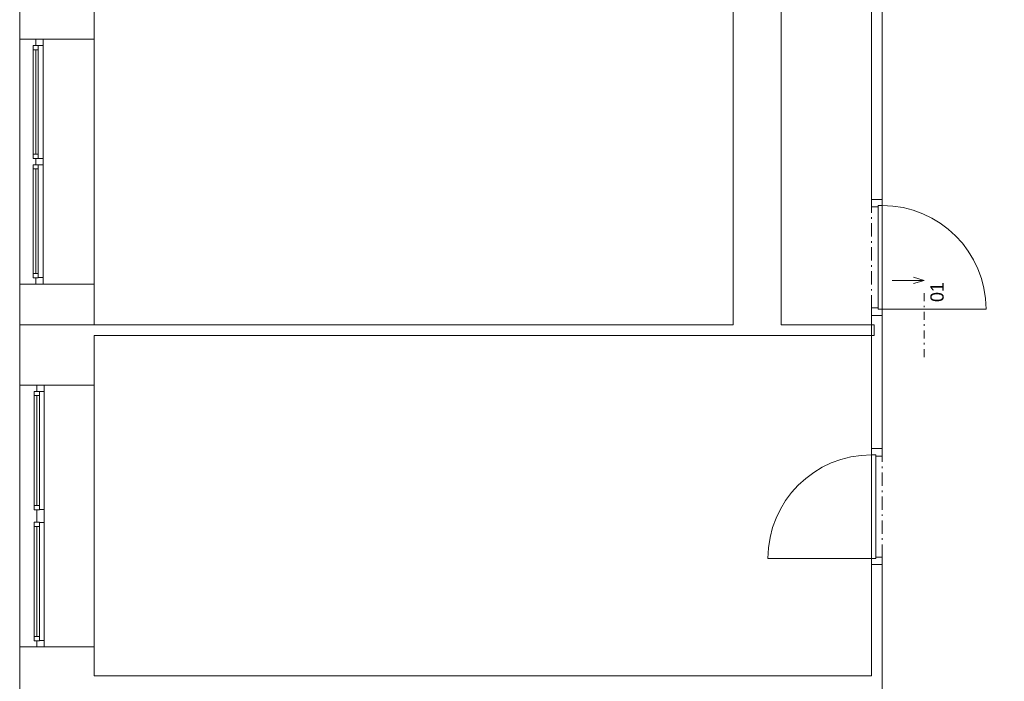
# Model space of a CAD drawing. Header units: millimetres. Extents: x -13540 to 53600, y -37870 to 10383.
# Tile 2 of 26: x -11600 to -2355, y -14473 to -8257. Entities that reach past the tile are written whole.
import ezdxf

# ---------------------------------------------------------------- set-up
doc = ezdxf.new("R2010")
doc.units = ezdxf.units.MM
doc.header["$MEASUREMENT"] = 0
doc.linetypes.add('Čerchovaná M', pattern=[225, 125, -42.5, 15, -42.5])
doc.linetypes.add('Čerchovaná S', pattern=[175, 75, -42.5, 15, -42.5])
for name, color, linetype in [('02_Desky', 7, 'Continuous'), ('02_Zdi VNITŘNÍ - nenosné', 7, 'Continuous'), ('02_Zdi VNITŘNÍ - nosné', 7, 'Continuous'), ('02_Zdi VNĚJŠÍ - nosné.obálka', 7, 'Continuous'), ('13_Značky.řezy', 7, 'Continuous'), ('Otvory – Dveře', 7, 'Continuous'), ('Otvory – Okna', 7, 'Continuous')]:
    doc.layers.add(name, color=color, linetype=linetype)

msp = doc.modelspace()

# ---------------------------------------------------------------- linework, layer by layer
at = {"layer": '02_Desky', "color": 251, "linetype": 'Continuous', "lineweight": 0, "flags": 128}
for points in [[(-11600, -11122.6), (-11600, -37870), (0, -37870), (0, -11470), (53600, -11470), (53600, 9980), (41780, 9980), (41780, 0), (18380, 0), (18380, -580), (18220, -580), (14080, -580), (13920, -580), (13920, 0), (0, 0), (0, 10010), (-11600, 10010), (-11600, -3670), (-4900, -3670), (-4900, -11122.6)], [(-10900, -6970), (-10900, -11122.6), (-4900, -11122.6), (-4900, -6970)]]:
    msp.add_lwpolyline(points, close=True, dxfattribs=at)
at = {"layer": '02_Zdi VNITŘNÍ - nenosné', "color": 251, "linetype": 'Continuous', "lineweight": 0}
for p, q in [((-3500, -9945.3), (-3600, -9945.3)), ((-3500, -11035.3), (-3600, -11035.3)), ((-3500, -12286.8), (-3600, -12286.8)), ((-3500, -13376.8), (-3600, -13376.8))]:
    msp.add_line(p, q, dxfattribs=at)
at = {"layer": '02_Zdi VNITŘNÍ - nenosné', "color": 251, "linetype": 'Continuous', "lineweight": 0, "flags": 128}
for points in [[(-3600, -4270), (-3600, -9945.3)], [(-3500, -9945.3), (-3500, -4270)], [(-3600, -11035.3), (-3600, -12286.8)], [(-3500, -12286.8), (-3500, -11035.3)], [(-4900, -11122.6), (-10900, -11122.6)], [(-3575, -11122.6), (-4450, -11122.6)], [(-3575, -11222.6), (-3575, -11122.6)], [(-10900, -11222.6), (-3575, -11222.6)], [(-3600, -13376.8), (-3600, -14422.6)], [(-3500, -15735.7), (-3500, -13376.8)], [(-3600, -14422.6), (-10900, -14422.6)]]:
    msp.add_lwpolyline(points, dxfattribs=at)
at = {"layer": '02_Zdi VNITŘNÍ - nosné', "color": 251, "linetype": 'Continuous', "lineweight": 0, "flags": 128}
for points in [[(-4900, -4270), (-4900, -11122.6)], [(-4450, -11122.6), (-4450, -4270)]]:
    msp.add_lwpolyline(points, dxfattribs=at)
at = {"layer": '02_Zdi VNĚJŠÍ - nosné.obálka', "color": 251, "linetype": 'Continuous', "lineweight": 0}
for p, q in [((-11600, -8440.8), (-11450, -8440.8)), ((-11450, -8440.8), (-11380, -8440.8)), ((-11380, -8440.8), (-10900, -8440.8)), ((-11600, -10740.8), (-11450, -10740.8)), ((-11450, -10740.8), (-11380, -10740.8)), ((-11380, -10740.8), (-10900, -10740.8)), ((-11600, -11690), (-11440, -11690)), ((-11440, -11690), (-11370, -11690)), ((-11370, -11690), (-10900, -11690)), ((-11600, -14150), (-11440, -14150)), ((-11440, -14150), (-11370, -14150)), ((-11370, -14150), (-10900, -14150))]:
    msp.add_line(p, q, dxfattribs=at)
at = {"layer": '02_Zdi VNĚJŠÍ - nosné.obálka', "color": 251, "linetype": 'Continuous', "lineweight": 0, "flags": 128}
for points in [[(-11600, -7240.8), (-11600, -8440.8)], [(-10900, -8440.8), (-10900, -7240.8)], [(-11600, -10740.8), (-11600, -10795)], [(-11600, -10795), (-11600, -11690)], [(-10900, -10795), (-10900, -10740.8)], [(-10900, -11122.6), (-10900, -10795)], [(-10900, -11690), (-10900, -11222.6)], [(-11600, -14150), (-11600, -15040)], [(-10900, -14422.6), (-10900, -14150)]]:
    msp.add_lwpolyline(points, dxfattribs=at)
at = {"layer": '13_Značky.řezy', "color": 251, "linetype": 'Continuous', "lineweight": 0}
for p, q in [((-3107.2, -10706.4), (-3407.2, -10706.4)), ((-3207.2, -10676.4), (-3107.2, -10706.4)), ((-3207.2, -10736.4), (-3107.2, -10706.4))]:
    msp.add_line(p, q, dxfattribs=at)
at = {"layer": '13_Značky.řezy', "color": 251, "linetype": 'Čerchovaná S', "lineweight": 0}
msp.add_line((-3107.2, -10826.4), (-3107.2, -11426.4), dxfattribs=at)
at = {"layer": 'Otvory – Dveře', "color": 251, "linetype": 'Čerchovaná M', "lineweight": 0}
for p, q in [((-3600, -9945.3), (-3600, -11035.3)), ((-3500, -9945.3), (-3500, -11035.3)), ((-3600, -12286.8), (-3600, -13376.8)), ((-3500, -12286.8), (-3500, -13376.8))]:
    msp.add_line(p, q, dxfattribs=at)
at = {"layer": 'Otvory – Dveře', "color": 251, "linetype": 'Continuous', "lineweight": 0}
for p, q in [((-3500, -9945.3), (-3600, -9945.3)), ((-3600, -9945.3), (-3600, -10015.3)), ((-3500, -9945.3), (-3600, -9945.3)), ((-3500, -9945.3), (-3600, -9945.3)), ((-3500, -10003.3), (-3500, -9945.3)), ((-3600, -10015.3), (-3540, -10015.3)), ((-3540, -10015.3), (-3540, -10003.3)), ((-3540, -10003.3), (-3500, -10003.3)), ((-3540, -10977.3), (-3540, -10003.3)), ((-3540, -10003.3), (-3500, -10003.3)), ((-3500, -10003.3), (-3500, -10977.3)), ((-3540, -10965.3), (-3600, -10965.3)), ((-3600, -10965.3), (-3600, -11035.3)), ((-3540, -10977.3), (-3540, -10965.3)), ((-3500, -10977.3), (-3540, -10977.3)), ((-3500, -10977.3), (-3540, -10977.3)), ((-3500, -10977.3), (-2526, -10977.3)), ((-3500, -11035.3), (-3500, -10977.3)), ((-3600, -11035.3), (-3500, -11035.3)), ((-3500, -11035.3), (-3600, -11035.3)), ((-3500, -11035.3), (-3600, -11035.3)), ((-3600, -12344.8), (-3600, -12286.8)), ((-3600, -12286.8), (-3500, -12286.8)), ((-3500, -12286.8), (-3600, -12286.8)), ((-3500, -12286.8), (-3600, -12286.8)), ((-3500, -12286.8), (-3500, -12356.8)), ((-3560, -12344.8), (-3600, -12344.8)), ((-3600, -12344.8), (-3600, -13318.8)), ((-3560, -12344.8), (-3600, -12344.8)), ((-3560, -12356.8), (-3560, -12344.8)), ((-3560, -13318.8), (-3560, -12344.8)), ((-3500, -12356.8), (-3560, -12356.8)), ((-3560, -13318.8), (-3560, -13306.8)), ((-3560, -13306.8), (-3500, -13306.8)), ((-3500, -13306.8), (-3500, -13376.8)), ((-3600, -13318.8), (-4574, -13318.8)), ((-3600, -13376.8), (-3600, -13318.8)), ((-3600, -13318.8), (-3560, -13318.8)), ((-3600, -13318.8), (-3560, -13318.8)), ((-3500, -13376.8), (-3600, -13376.8)), ((-3500, -13376.8), (-3600, -13376.8)), ((-3500, -13376.8), (-3600, -13376.8))]:
    msp.add_line(p, q, dxfattribs=at)
for centre, start, end in [((-3500, -10977.3), 0, 90), ((-3600, -13318.8), 90, 180)]:
    msp.add_arc(centre, 974, start, end, dxfattribs=at)
at = {"layer": 'Otvory – Okna', "color": 251, "linetype": 'Continuous', "lineweight": 0}
for p, q in [((-11600, -8440.8), (-11600, -10740.8)), ((-11600, -8440.8), (-11450, -8440.8)), ((-11475, -8499.8), (-11475, -8539.8)), ((-11425, -8499.8), (-11475, -8499.8)), ((-11450, -8440.8), (-11450, -8499.8)), ((-11450, -8440.8), (-11380, -8440.8)), ((-11450, -8440.8), (-11380, -8440.8)), ((-11450, -8499.8), (-11425, -8499.8)), ((-11425, -8499.8), (-11425, -8500.8)), ((-11425, -8539.8), (-11425, -8499.8)), ((-11425, -8500.8), (-11380, -8500.8)), ((-11380, -8500.8), (-11380, -8440.8)), ((-11380, -8440.8), (-10900, -8440.8)), ((-11380, -9560.8), (-11380, -8500.8)), ((-10900, -8440.8), (-10900, -10740.8)), ((-11475, -8539.8), (-11475, -9521.8)), ((-11475, -8539.8), (-11425, -8539.8)), ((-11475, -8539.8), (-11475, -9521.8)), ((-11450, -8539.8), (-11450, -9521.8)), ((-11425, -9521.8), (-11425, -8539.8)), ((-11425, -9521.8), (-11475, -9521.8)), ((-11475, -9521.8), (-11475, -9561.8)), ((-11425, -9561.8), (-11425, -9521.8)), ((-11475, -9561.8), (-11425, -9561.8)), ((-11425, -9561.8), (-11450, -9561.8)), ((-11450, -9561.8), (-11450, -9590.8)), ((-11450, -9590.8), (-11450, -9619.8)), ((-11380, -9560.8), (-11425, -9560.8)), ((-11425, -9560.8), (-11425, -9561.8)), ((-11380, -9590.8), (-11380, -9560.8)), ((-11380, -9620.8), (-11380, -9590.8)), ((-11475, -9619.8), (-11475, -9659.8)), ((-11425, -9619.8), (-11475, -9619.8)), ((-11475, -9659.8), (-11475, -10641.8)), ((-11475, -9659.8), (-11425, -9659.8)), ((-11475, -9659.8), (-11475, -10641.8)), ((-11450, -9619.8), (-11425, -9619.8)), ((-11450, -9659.8), (-11450, -10641.8)), ((-11425, -9619.8), (-11425, -9620.8)), ((-11425, -9659.8), (-11425, -9619.8)), ((-11425, -9620.8), (-11380, -9620.8)), ((-11425, -10641.8), (-11425, -9659.8)), ((-11380, -10680.8), (-11380, -9620.8)), ((-11425, -10641.8), (-11475, -10641.8)), ((-11475, -10641.8), (-11475, -10681.8)), ((-11475, -10681.8), (-11425, -10681.8)), ((-11425, -10681.8), (-11450, -10681.8)), ((-11450, -10681.8), (-11450, -10740.8)), ((-11425, -10681.8), (-11425, -10641.8)), ((-11380, -10680.8), (-11425, -10680.8)), ((-11425, -10680.8), (-11425, -10681.8)), ((-11380, -10740.8), (-11380, -10680.8)), ((-11600, -10740.8), (-11450, -10740.8)), ((-11450, -10740.8), (-11380, -10740.8)), ((-11450, -10740.8), (-11380, -10740.8)), ((-11380, -10740.8), (-10900, -10740.8)), ((-11600, -11690), (-11600, -14150)), ((-11600, -11690), (-11440, -11690)), ((-11440, -11690), (-11440, -11749)), ((-11440, -11690), (-11370, -11690)), ((-11440, -11690), (-11370, -11690)), ((-11370, -11750), (-11370, -11690)), ((-11370, -11690), (-10900, -11690)), ((-10900, -11690), (-10900, -14150)), ((-11465, -11749), (-11465, -11789)), ((-11415, -11749), (-11465, -11749)), ((-11465, -11789), (-11465, -12821)), ((-11465, -11789), (-11415, -11789)), ((-11465, -11789), (-11465, -12821)), ((-11440, -11749), (-11415, -11749)), ((-11440, -11789), (-11440, -12821)), ((-11415, -11749), (-11415, -11750)), ((-11415, -11789), (-11415, -11749)), ((-11415, -11750), (-11370, -11750)), ((-11415, -12821), (-11415, -11789)), ((-11370, -12860), (-11370, -11750)), ((-11415, -12821), (-11465, -12821)), ((-11465, -12821), (-11465, -12861)), ((-11415, -12861), (-11415, -12821)), ((-11465, -12861), (-11415, -12861)), ((-11415, -12861), (-11440, -12861)), ((-11440, -12861), (-11440, -12920)), ((-11440, -12920), (-11440, -12979)), ((-11370, -12860), (-11415, -12860)), ((-11415, -12860), (-11415, -12861)), ((-11370, -12920), (-11370, -12860)), ((-11370, -12980), (-11370, -12920)), ((-11465, -12979), (-11465, -13019)), ((-11415, -12979), (-11465, -12979)), ((-11465, -13019), (-11465, -14051)), ((-11465, -13019), (-11415, -13019)), ((-11465, -13019), (-11465, -14051)), ((-11440, -12979), (-11415, -12979)), ((-11440, -13019), (-11440, -14051)), ((-11415, -12979), (-11415, -12980)), ((-11415, -13019), (-11415, -12979)), ((-11415, -12980), (-11370, -12980)), ((-11415, -14051), (-11415, -13019)), ((-11370, -14090), (-11370, -12980)), ((-11415, -14051), (-11465, -14051)), ((-11465, -14051), (-11465, -14091)), ((-11415, -14091), (-11415, -14051)), ((-11465, -14091), (-11415, -14091)), ((-11415, -14091), (-11440, -14091)), ((-11440, -14091), (-11440, -14150)), ((-11370, -14090), (-11415, -14090)), ((-11415, -14090), (-11415, -14091)), ((-11370, -14150), (-11370, -14090)), ((-11600, -14150), (-11440, -14150)), ((-11440, -14150), (-11370, -14150)), ((-11440, -14150), (-11370, -14150)), ((-11370, -14150), (-10900, -14150))]:
    msp.add_line(p, q, dxfattribs=at)

# ---------------------------------------------------------------- texts
at = {"layer": '13_Značky.řezy', "color": 251, "lineweight": 0, "insert": (-2922.2, -10723.3), "char_height": 125, "attachment_point": 9, "rotation": 90}
msp.add_mtext('\\A1;\\pt0;01', dxfattribs=at)

doc.saveas('drawing.dxf')
